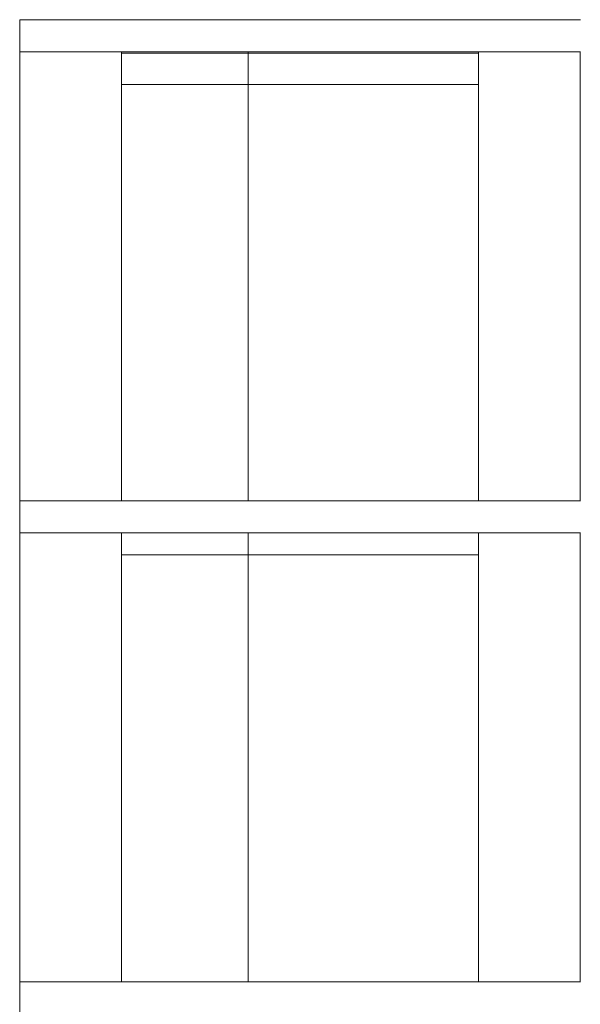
# Model space of a CAD drawing. Header units: millimetres. Extents: x 53056 to 116131, y -669674 to -625124.
# Tile 240 of 256: x 70848 to 71198, y -634677 to -634063. Entities that reach past the tile are written whole.
import ezdxf

# ---------------------------------------------------------------- set-up
doc = ezdxf.new("R2010")
doc.units = ezdxf.units.MM
doc.header["$MEASUREMENT"] = 0
doc.linetypes.add('DGN Style 1', pattern=[536.199087, 0.892178, -535.306909])
doc.linetypes.add('DGN Style 3', pattern=[1249.049455, 892.178182, -356.871273])
doc.layers.add('Main Cradle Tower', color=7, linetype='Continuous', lineweight=0)
doc.layers.add('Main Cradle Tower Platform', color=7, linetype='Continuous', lineweight=0)

# ---------------------------------------------------------------- blocks, each defined once
blk = doc.blocks.new('*U55')
at = {"layer": 'Main Cradle Tower', "color": 7, "linetype": 'Continuous', "lineweight": 0}
for p, q in [((-13396.2, 13336.1), (-13745.79, 13336.1)), ((-13745.79, 13316.1), (-13745.79, 13036.1)), ((-13396.2, 13316.1), (-13745.79, 13316.1)), ((-13682.29, 13316.1), (-13682.29, 13036.1)), ((-13459.76, 13315.23), (-13682.29, 13315.23)), ((-13459.76, 13316.1), (-13459.76, 13036.1)), ((-13396.26, 13316.1), (-13396.26, 13036.1)), ((-13459.76, 13295.68), (-13682.29, 13295.68)), ((-13396.2, 13036.1), (-13745.79, 13036.1)), ((-13745.79, 13016.1), (-13745.79, 12736.1)), ((-13396.2, 13016.1), (-13745.79, 13016.1)), ((-13682.29, 13016.1), (-13682.29, 12736.1)), ((-13459.76, 13016.1), (-13459.76, 12736.1)), ((-13396.26, 13016.1), (-13396.26, 12736.1)), ((-13459.76, 13002.49), (-13682.29, 13002.49)), ((-13396.2, 12736.1), (-13745.79, 12736.1))]:
    blk.add_line(p, q, dxfattribs=at)
at = {"layer": 'Main Cradle Tower', "color": 7, "linetype": 'Continuous', "lineweight": 0, "flags": 128}
for points in [[(-13745.79, 13336.1), (-13745.79, 13336.1), (-13745.79, 13316.1), (-13745.79, 13316.1)], [(-13745.79, 13036.1), (-13745.79, 13036.1), (-13745.79, 13016.1), (-13745.79, 13016.1)], [(-13745.79, 12736.1), (-13745.79, 12736.1), (-13745.79, 12716.1), (-13745.79, 12716.1)]]:
    blk.add_lwpolyline(points, dxfattribs=at)
at = {"layer": 'Main Cradle Tower Platform', "color": 7, "linetype": 'DGN Style 3', "lineweight": 0}
for p, q in [((-13603.29, 13316.1), (-13603.29, 13036.1)), ((-13603.29, 13016.1), (-13603.29, 12736.1))]:
    blk.add_line(p, q, dxfattribs=at)

msp = doc.modelspace()

# ---------------------------------------------------------------- block references
at = {"color": 7, "linetype": 'DGN Style 1', "lineweight": 0}
msp.add_blockref('*U55', (84593.95, -647399.35), dxfattribs=at)

doc.saveas('drawing.dxf')
